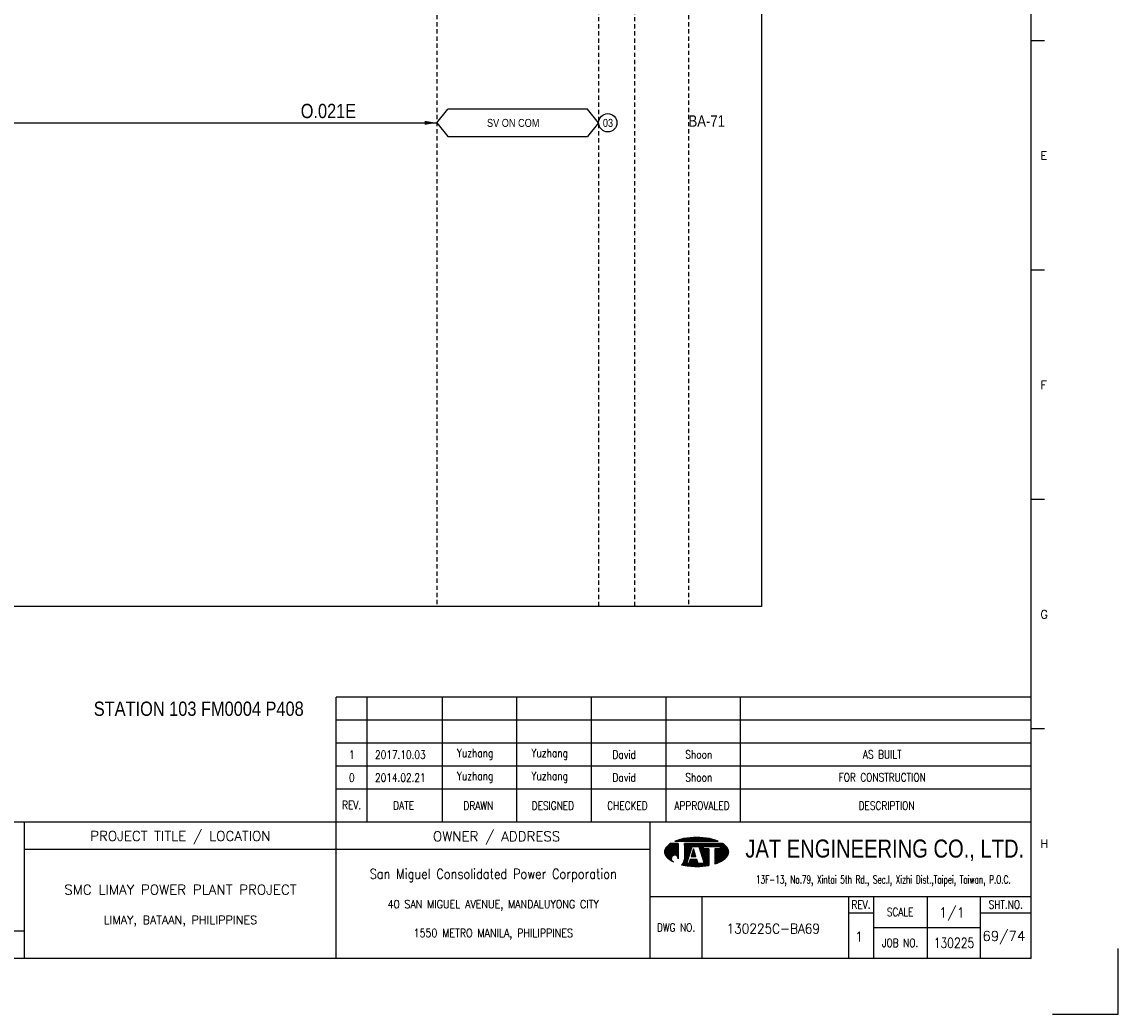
# Model space of a CAD drawing. Extents: x 3010 to 3976, y -172 to 511.
# Tile 3 of 4: x 3592 to 3976, y -172 to 176. Entities that reach past the tile are written whole.
import ezdxf
from ezdxf.enums import TextEntityAlignment as Align

# ---------------------------------------------------------------- set-up
doc = ezdxf.new("R2010")
doc.units = 0
doc.header["$MEASUREMENT"] = 0
doc.linetypes.add('HIDDEN', pattern=[4, 1.5, -1, 1.5])
doc.layers.get('0').update_dxf_attribs({"linetype": 'CONTINUOUS'})
doc.layers.get('Defpoints').update_dxf_attribs({"linetype": 'CONTINUOUS'})
for name, color, linetype in [('B_DIM', 7, 'CONTINUOUS'), ('CON', 4, 'CONTINUOUS'), ('DCS', 7, 'CONTINUOUS'), ('HID', 2, 'HIDDEN'), ('T', 2, 'CONTINUOUS'), ('TEXT', 7, 'CONTINUOUS'), ('圖框CON', 4, 'CONTINUOUS'), ('框線', 6, 'CONTINUOUS')]:
    doc.layers.add(name, color=color, linetype=linetype)
doc.styles.add('AEH', font='simplex', dxfattribs={"width": 0.8, "bigfont": 'ae'})
doc.styles.add('DAYUKP', font='complex', dxfattribs={"bigfont": 'DAYUKP.SHX'})
doc.styles.add('E2', font='simplex.shx', dxfattribs={"height": 2})
doc.styles.add('E3', font='simplex.shx', dxfattribs={"height": 3})
doc.styles.add('ROMANS', font='romans', dxfattribs={"width": 0.8})
doc.styles.add('style3', font='ARIALN.TTF')
doc.styles.add('WMF-Arial0', font='arial.ttf')

# ---------------------------------------------------------------- blocks, each defined once
blk = doc.blocks.new('LEADER')
at = {"layer": 'CON'}
blk.add_solid([(0.85, -0.57), (0.85, -1.57), (3.85, -1.07)], dxfattribs=at)
blk = doc.blocks.new('1880-TITLE_BLK')
at = {"layer": 'TEXT', "color": 2, "linetype": 'Continuous', "style": 'E3'}
for tag, p in [('SCALE', (790.95, 31.17)), ('DWG_NO', (736.41, 26.44)), ('REV', (762.59, 23.97)), ('SHT_NO', (806.74, 23.97))]:
    blk.add_attdef(tag, text='', height=3, dxfattribs=at).set_placement(p, align=Align.MIDDLE)
at = {"layer": 'TEXT', "linetype": 'Continuous', "style": 'E2', "width": 0.6}
for tag, p in [('REV_DATE', (418.65, 19.76)), ('APPR_DATE', (492.93, 19.76))]:
    blk.add_attdef(tag, text='', height=2, dxfattribs=at).set_placement(p, align=Align.MIDDLE_LEFT)
blk = doc.blocks.new('1')
at = {"layer": 'B_DIM'}
for p, q in [((2181.53, 118.11), (1938.08, 118.11)), ((1938.08, 74.29), (1938.08, 118.11)), ((1948.92, 74.29), (1948.92, 118.11)), ((1975.28, 74.29), (1975.28, 118.11)), ((2001.39, 74.29), (2001.39, 118.11)), ((2027.5, 74.29), (2027.5, 118.11)), ((2053.62, 74.29), (2053.62, 118.11)), ((2079.73, 74.29), (2079.73, 118.11)), ((2181.53, 110.07), (1938.08, 110.07)), ((1938.08, 77.93), (1938.08, 104.33)), ((2181.53, 102.03), (1938.08, 102.03)), ((2181.53, 93.99), (1938.08, 93.99)), ((2181.53, 85.95), (1938.08, 85.95))]:
    blk.add_line(p, q, dxfattribs=at)
at = {"layer": 'Defpoints'}
blk.add_lwpolyline([(2189, 7.08), (2211.97, 7.08), (2211.97, 30.05)], dxfattribs=at)
at = {"layer": 'T', "color": 0, "lineweight": -3}
for p, q in [((2053.09, 63.82), (2056.14, 66.87)), ((2053.09, 64.04), (2055.92, 66.87)), ((2053.11, 63.62), (2056.36, 66.87)), ((2053.12, 64.29), (2055.7, 66.87)), ((2053.14, 63.43), (2056.58, 66.87)), ((2053.18, 63.25), (2056.8, 66.87)), ((2053.18, 64.57), (2055.47, 66.87)), ((2053.24, 63.08), (2057.03, 66.87)), ((2053.29, 64.91), (2055.25, 66.87)), ((2053.3, 62.92), (2057.25, 66.87)), ((2053.37, 62.77), (2057.47, 66.87)), ((2053.45, 62.63), (2057.69, 66.87)), ((2053.54, 62.5), (2057.91, 66.86)), ((2053.61, 65.45), (2054.47, 66.31)), ((2053.64, 62.37), (2057.91, 66.64)), ((2053.74, 62.25), (2057.91, 66.42)), ((2053.84, 62.14), (2057.91, 66.2)), ((2053.95, 62.02), (2057.91, 65.98)), ((2054.07, 61.91), (2057.91, 65.75)), ((2054.18, 61.8), (2057.91, 65.53)), ((2054.29, 61.7), (2057.91, 65.31)), ((2056.94, 67.67), (2057.09, 67.82)), ((2057.16, 67.67), (2057.44, 67.95)), ((2057.39, 67.67), (2057.78, 68.07)), ((2057.61, 67.67), (2058.11, 68.18)), ((2057.83, 67.67), (2058.43, 68.27)), ((2058.05, 67.67), (2058.73, 68.35)), ((2058.27, 67.67), (2059.03, 68.43)), ((2058.49, 67.67), (2059.32, 68.49)), ((2058.72, 67.67), (2059.6, 68.55)), ((2058.94, 67.67), (2059.87, 68.6)), ((2059.16, 67.67), (2060.14, 68.65)), ((2059.38, 67.67), (2060.41, 68.7)), ((2059.6, 67.67), (2060.67, 68.74)), ((2059.82, 67.67), (2060.93, 68.77)), ((2060.05, 67.67), (2061.18, 68.81)), ((2060.05, 63.24), (2063.68, 66.87)), ((2060.05, 63.46), (2063.46, 66.87)), ((2060.05, 63.68), (2063.23, 66.87)), ((2060.05, 63.9), (2063.01, 66.87)), ((2060.05, 64.13), (2062.79, 66.87)), ((2060.05, 64.35), (2062.57, 66.87)), ((2060.05, 64.57), (2062.35, 66.87)), ((2060.05, 64.79), (2062.13, 66.87)), ((2060.05, 65.01), (2061.9, 66.87)), ((2060.05, 65.23), (2061.68, 66.87)), ((2060.05, 65.46), (2061.46, 66.87)), ((2060.05, 66.12), (2060.79, 66.87)), ((2060.05, 66.34), (2060.57, 66.87)), ((2060.05, 66.56), (2060.35, 66.87)), ((2060.05, 66.79), (2060.13, 66.87)), ((2060.05, 65.68), (2061.24, 66.87)), ((2060.05, 65.9), (2061.02, 66.87)), ((2060.05, 63.02), (2062.67, 65.64)), ((2060.05, 62.8), (2062.57, 65.32)), ((2060.27, 67.67), (2061.44, 68.84)), ((2060.49, 67.67), (2061.69, 68.87)), ((2060.71, 67.67), (2061.93, 68.89)), ((2060.93, 67.67), (2062.18, 68.91)), ((2061.15, 67.67), (2062.42, 68.93)), ((2061.38, 67.67), (2062.66, 68.95)), ((2061.6, 67.67), (2062.89, 68.97)), ((2061.82, 67.67), (2063.13, 68.98)), ((2062.04, 67.67), (2063.36, 68.99)), ((2062.26, 67.67), (2063.59, 69)), ((2062.48, 67.67), (2063.82, 69)), ((2062.71, 67.67), (2064.04, 69.01)), ((2062.83, 65.8), (2063.9, 66.87)), ((2062.93, 67.67), (2064.27, 69.01)), ((2063.05, 65.8), (2064.12, 66.87)), ((2063.15, 67.67), (2064.49, 69.01)), ((2063.27, 65.8), (2064.34, 66.87)), ((2063.37, 67.67), (2064.71, 69.01)), ((2063.49, 65.8), (2064.56, 66.87)), ((2063.59, 67.67), (2064.92, 69)), ((2063.72, 65.8), (2064.79, 66.87)), ((2063.81, 67.67), (2065.14, 69)), ((2063.94, 65.8), (2065.01, 66.87)), ((2064.04, 67.67), (2065.35, 68.99)), ((2064.16, 65.8), (2065.23, 66.87)), ((2064.26, 67.67), (2065.56, 68.98)), ((2064.38, 65.8), (2065.45, 66.87)), ((2064.48, 67.67), (2065.78, 68.97)), ((2064.6, 65.8), (2065.67, 66.87)), ((2064.7, 67.67), (2065.98, 68.95)), ((2064.82, 65.8), (2065.89, 66.87)), ((2064.92, 67.67), (2066.19, 68.94)), ((2065.05, 65.8), (2066.12, 66.87)), ((2065.14, 67.67), (2066.4, 68.92)), ((2065.16, 65.69), (2066.34, 66.87)), ((2065.22, 65.53), (2066.56, 66.87)), ((2065.27, 65.36), (2066.78, 66.87)), ((2065.32, 65.19), (2067, 66.87)), ((2065.37, 67.67), (2066.6, 68.9)), ((2065.38, 65.02), (2067.22, 66.87)), ((2065.43, 64.85), (2067.45, 66.87)), ((2065.48, 64.69), (2067.67, 66.87)), ((2065.54, 64.52), (2066.74, 65.71)), ((2065.59, 67.67), (2066.8, 68.88)), ((2065.59, 64.35), (2066.74, 65.49)), ((2065.81, 67.67), (2067, 68.86)), ((2066.03, 67.67), (2067.2, 68.84)), ((2066.25, 67.67), (2067.4, 68.82)), ((2066.47, 67.67), (2067.6, 68.79)), ((2066.7, 67.67), (2067.79, 68.77)), ((2066.82, 65.8), (2067.89, 66.87)), ((2066.92, 67.67), (2067.98, 68.74)), ((2067.04, 65.8), (2068.11, 66.87)), ((2067.14, 67.67), (2068.18, 68.71)), ((2067.26, 65.8), (2068.33, 66.87)), ((2067.36, 67.67), (2068.37, 68.68)), ((2067.48, 65.8), (2068.55, 66.87)), ((2067.58, 67.67), (2068.56, 68.64)), ((2067.71, 65.8), (2068.78, 66.87)), ((2067.81, 67.67), (2068.75, 68.61)), ((2067.93, 65.8), (2069, 66.87)), ((2068.03, 67.67), (2068.93, 68.58)), ((2068.15, 65.8), (2069.22, 66.87)), ((2068.25, 67.67), (2069.12, 68.54)), ((2068.37, 65.8), (2069.44, 66.87)), ((2068.47, 67.67), (2069.3, 68.5)), ((2068.59, 65.8), (2069.66, 66.87)), ((2068.69, 67.67), (2069.48, 68.46)), ((2068.81, 65.8), (2069.88, 66.87)), ((2068.91, 67.67), (2069.66, 68.42)), ((2069.04, 65.8), (2070.11, 66.87)), ((2069.14, 67.67), (2069.84, 68.37)), ((2069.26, 65.8), (2070.33, 66.87)), ((2069.36, 67.67), (2070.01, 68.33)), ((2069.48, 65.8), (2070.55, 66.87)), ((2069.58, 67.67), (2070.19, 68.28)), ((2069.7, 65.8), (2070.77, 66.87)), ((2069.8, 67.67), (2070.36, 68.23)), ((2069.92, 65.8), (2070.99, 66.87)), ((2070.02, 67.67), (2070.53, 68.18)), ((2070.14, 65.8), (2071.21, 66.87)), ((2070.24, 67.67), (2070.7, 68.13)), ((2070.37, 65.8), (2071.44, 66.87)), ((2070.47, 67.67), (2070.87, 68.07)), ((2070.59, 65.8), (2071.66, 66.87)), ((2070.69, 67.67), (2071.03, 68.02)), ((2070.75, 63.08), (2074.07, 66.4)), ((2070.75, 62.86), (2074.19, 66.3)), ((2070.75, 62.63), (2074.31, 66.2)), ((2070.75, 62.41), (2074.43, 66.09)), ((2070.75, 62.19), (2074.54, 65.98)), ((2070.75, 61.97), (2074.66, 65.87)), ((2070.75, 61.75), (2074.77, 65.76)), ((2070.75, 61.53), (2074.87, 65.65)), ((2070.75, 61.3), (2074.98, 65.53)), ((2070.75, 61.08), (2075.08, 65.41)), ((2070.81, 65.8), (2071.88, 66.87)), ((2070.91, 67.67), (2071.2, 67.96)), ((2071.03, 65.8), (2072.1, 66.87)), ((2071.13, 67.67), (2071.36, 67.9)), ((2071.25, 65.8), (2072.32, 66.87)), ((2071.35, 67.67), (2071.52, 67.84)), ((2071.47, 65.8), (2072.54, 66.87)), ((2071.57, 67.67), (2071.68, 67.77)), ((2071.7, 65.8), (2072.77, 66.87)), ((2071.8, 67.67), (2071.83, 67.71)), ((2071.92, 65.8), (2072.99, 66.87)), ((2072.14, 65.8), (2073.21, 66.87)), ((2072.36, 65.8), (2073.43, 66.87)), ((2072.58, 65.8), (2073.57, 66.78)), ((2072.62, 65.62), (2073.7, 66.69)), ((2072.62, 65.39), (2073.83, 66.6)), ((2072.62, 65.17), (2073.95, 66.5)), ((2054.41, 61.59), (2057.91, 65.09)), ((2054.53, 61.49), (2057.91, 64.87)), ((2054.65, 61.39), (2057.91, 64.65)), ((2054.78, 61.29), (2055.59, 62.11)), ((2054.9, 61.2), (2055.48, 61.77)), ((2055.03, 61.11), (2055.46, 61.53)), ((2056.12, 62.63), (2057.91, 64.42)), ((2056.46, 62.75), (2057.91, 64.2)), ((2056.7, 62.77), (2057.91, 63.98)), ((2056.9, 62.75), (2057.91, 63.76)), ((2057.08, 62.71), (2057.91, 63.54)), ((2057.23, 62.64), (2057.91, 63.32)), ((2057.37, 62.56), (2057.91, 63.09)), ((2057.5, 62.46), (2057.91, 62.87)), ((2057.61, 62.35), (2057.91, 62.65)), ((2057.7, 62.23), (2057.91, 62.43)), ((2057.79, 62.09), (2057.91, 62.21)), ((2057.85, 61.93), (2057.91, 61.99)), ((2057.89, 61.75), (2057.91, 61.76)), ((2057.91, 61.54), (2057.91, 61.55)), ((2059.09, 59.4), (2061.43, 61.74)), ((2059.86, 60.39), (2061.54, 62.07)), ((2059.98, 60.73), (2061.64, 62.39)), ((2060.03, 61), (2061.74, 62.72)), ((2060.05, 62.57), (2062.47, 64.99)), ((2060.05, 62.35), (2062.36, 64.67)), ((2060.05, 62.13), (2062.26, 64.34)), ((2060.05, 61.91), (2062.16, 64.02)), ((2060.05, 61.69), (2062.05, 63.69)), ((2060.05, 61.46), (2061.95, 63.37)), ((2062.45, 62.32), (2063.71, 63.57)), ((2062.5, 62.58), (2063.65, 63.74)), ((2062.6, 62.91), (2063.6, 63.91)), ((2062.68, 62.32), (2063.76, 63.4)), ((2062.7, 63.23), (2063.55, 64.08)), ((2062.8, 63.56), (2063.49, 64.25)), ((2062.9, 62.32), (2063.81, 63.24)), ((2062.91, 63.88), (2063.44, 64.42)), ((2063.01, 64.2), (2063.39, 64.58)), ((2063.11, 64.53), (2063.33, 64.75)), ((2063.12, 62.32), (2063.87, 63.07)), ((2063.21, 64.85), (2063.28, 64.92)), ((2063.34, 62.32), (2063.92, 62.9)), ((2063.56, 62.32), (2063.97, 62.73)), ((2063.78, 62.32), (2064.03, 62.56)), ((2064.01, 62.32), (2064.08, 62.39)), ((2065.65, 64.18), (2066.74, 65.27)), ((2065.7, 64.01), (2066.74, 65.05)), ((2065.75, 63.84), (2066.9, 65)), ((2065.81, 63.68), (2067.12, 65)), ((2065.86, 63.51), (2067.35, 65)), ((2065.91, 63.34), (2067.57, 65)), ((2065.97, 63.17), (2067.79, 65)), ((2066.02, 63), (2068.01, 65)), ((2066.07, 62.84), (2068.23, 65)), ((2066.13, 62.67), (2068.46, 65)), ((2066.18, 62.5), (2068.61, 64.93)), ((2066.23, 62.33), (2068.61, 64.71)), ((2066.29, 62.16), (2068.61, 64.48)), ((2066.34, 61.99), (2068.61, 64.26)), ((2066.39, 61.83), (2068.61, 64.04)), ((2066.45, 61.66), (2068.61, 63.82)), ((2066.5, 61.49), (2068.61, 63.6)), ((2066.56, 61.32), (2068.61, 63.38)), ((2066.61, 61.15), (2068.61, 63.15)), ((2066.66, 60.99), (2068.61, 62.93)), ((2066.72, 60.82), (2068.61, 62.71)), ((2066.77, 60.65), (2068.61, 62.49)), ((2066.82, 60.48), (2068.61, 62.27)), ((2066.88, 60.31), (2068.61, 62.05)), ((2066.93, 60.14), (2068.61, 61.82)), ((2066.98, 59.98), (2068.61, 61.6)), ((2070.75, 60.86), (2075.17, 65.28)), ((2070.75, 60.64), (2075.25, 65.14)), ((2070.75, 63.96), (2071.78, 65)), ((2070.75, 63.74), (2072, 65)), ((2070.75, 63.52), (2072.22, 65)), ((2070.75, 63.3), (2072.45, 65)), ((2070.75, 64.41), (2071.34, 65)), ((2070.75, 64.19), (2071.56, 65)), ((2070.75, 64.85), (2070.89, 65)), ((2070.75, 64.63), (2071.12, 65)), ((2070.75, 60.42), (2075.33, 64.99)), ((2070.75, 60.2), (2075.39, 64.84)), ((2070.75, 59.97), (2075.45, 64.67)), ((2070.75, 59.75), (2075.5, 64.5)), ((2071.07, 59.85), (2075.53, 64.32)), ((2071.42, 59.97), (2075.56, 64.12)), ((2071.78, 60.12), (2075.57, 63.9)), ((2072.17, 60.28), (2075.55, 63.67)), ((2072.59, 60.48), (2075.51, 63.4)), ((2073.08, 60.75), (2075.42, 63.1)), ((2073.74, 61.19), (2075.24, 62.69)), ((2055.16, 61.01), (2055.47, 61.33)), ((2055.3, 60.93), (2055.52, 61.15)), ((2055.43, 60.84), (2055.59, 60.99)), ((2055.57, 60.76), (2055.67, 60.85)), ((2055.71, 60.67), (2055.76, 60.73)), ((2055.85, 60.59), (2055.88, 60.62)), ((2056, 60.52), (2056, 60.52)), ((2056.14, 60.44), (2056.14, 60.44)), ((2059.28, 59.36), (2061.33, 61.42)), ((2059.46, 59.32), (2061.23, 61.09)), ((2059.64, 59.29), (2061.12, 60.77)), ((2059.83, 59.25), (2061.02, 60.44)), ((2060.02, 59.22), (2060.92, 60.12)), ((2060.05, 61.24), (2060.05, 61.24)), ((2060.21, 59.19), (2060.93, 59.91)), ((2060.4, 59.16), (2061.15, 59.91)), ((2060.59, 59.13), (2061.38, 59.91)), ((2060.78, 59.1), (2061.6, 59.91)), ((2060.98, 59.07), (2063.16, 61.25)), ((2061.17, 59.04), (2063.38, 61.25)), ((2061.37, 59.02), (2063.6, 61.25)), ((2061.57, 59), (2063.82, 61.25)), ((2061.68, 59.99), (2062.94, 61.25)), ((2061.77, 58.97), (2064.04, 61.25)), ((2061.78, 60.32), (2062.71, 61.25)), ((2061.88, 60.64), (2062.49, 61.25)), ((2061.97, 58.95), (2064.27, 61.25)), ((2061.99, 60.96), (2062.27, 61.25)), ((2062.17, 58.94), (2064.45, 61.21)), ((2062.38, 58.92), (2064.51, 61.05)), ((2062.58, 58.9), (2064.56, 60.88)), ((2062.79, 58.89), (2064.61, 60.71)), ((2063, 58.88), (2064.67, 60.54)), ((2063.21, 58.87), (2064.72, 60.37)), ((2063.43, 58.86), (2064.77, 60.2)), ((2063.64, 58.85), (2064.82, 60.03)), ((2063.86, 58.85), (2064.92, 59.91)), ((2064.08, 58.84), (2065.15, 59.91)), ((2064.3, 58.84), (2065.37, 59.91)), ((2064.52, 58.84), (2065.59, 59.91)), ((2064.74, 58.85), (2065.81, 59.91)), ((2064.97, 58.85), (2066.03, 59.91)), ((2065.2, 58.86), (2066.25, 59.91)), ((2065.43, 58.87), (2066.48, 59.91)), ((2065.66, 58.88), (2066.7, 59.91)), ((2065.9, 58.89), (2066.92, 59.91)), ((2066.14, 58.91), (2068.61, 61.38)), ((2066.38, 58.93), (2068.61, 61.16)), ((2066.62, 58.95), (2068.61, 60.94)), ((2066.87, 58.97), (2068.61, 60.72)), ((2067.11, 59), (2068.61, 60.49)), ((2067.37, 59.03), (2068.61, 60.27)), ((2067.62, 59.06), (2068.61, 60.05)), ((2067.88, 59.1), (2068.61, 59.83)), ((2068.14, 59.14), (2068.61, 59.61)), ((2068.4, 59.18), (2068.61, 59.38))]:
    blk.add_line(p, q, dxfattribs=at)
at = {"layer": 'T', "lineweight": -3}
for p, q in [((2057.91, 66.87), (2055.21, 66.87)), ((2056.73, 67.67), (2071.93, 67.67)), ((2057.91, 66.87), (2057.91, 61.52)), ((2073.45, 66.87), (2060.05, 66.87)), ((2060.05, 66.33), (2060.05, 66.87)), ((2060.05, 66.87), (2060.05, 61.23)), ((2060.85, 59.91), (2062.72, 65.8)), ((2062.72, 65.8), (2065.13, 65.8)), ((2063.79, 65.8), (2065.13, 65.8)), ((2065.13, 65.8), (2067, 59.91)), ((2066.74, 65.8), (2072.62, 65.8)), ((2066.74, 65), (2066.74, 65.8)), ((2072.62, 65.8), (2072.62, 65)), ((2061.8, 63.05), (2060.05, 61.24)), ((2063.26, 65), (2062.41, 62.32)), ((2062.41, 62.32), (2064.1, 62.32)), ((2064.1, 62.32), (2063.26, 65)), ((2068.61, 65), (2066.74, 65)), ((2068.61, 65), (2068.61, 59.21)), ((2072.62, 65), (2070.75, 65)), ((2070.75, 65), (2070.75, 59.74)), ((2061.65, 59.91), (2060.85, 59.91)), ((2062.08, 61.25), (2061.65, 59.91)), ((2064.44, 61.25), (2062.08, 61.25)), ((2064.86, 59.91), (2064.44, 61.25)), ((2067, 59.91), (2064.86, 59.91))]:
    blk.add_line(p, q, dxfattribs=at)
for centre, major_axis, start_param, end_param in [((2055.58, 63.92), (1.76, 1.76), 1.614811, 2.356194), ((2059.72, 60.14), (-5.73, 5.73), 6.088179, 6.3272), ((2062.5, 54), (-10.49, 10.49), 5.683021, 5.897183), ((2064.33, 44.23), (-17.52, 17.52), 5.497787, 5.683021), ((2064.33, 44.23), (17.52, 17.52), 0.600164, 0.785398), ((2066.16, 54), (10.49, 10.49), 0.386002, 0.600164), ((2068.93, 60.14), (-5.73, 5.73), 4.668374, 4.907395), ((2073.07, 63.92), (-1.76, 1.76), 3.926991, 4.668374), ((2055.58, 63.92), (-1.76, 1.76), 0.785398, 1.526782), ((2059.72, 67.71), (5.73, 5.73), 3.097578, 3.478972), ((2056.68, 61.54), (-0.868, 0.868), 3.906164, 8.245601), ((2068.93, 67.71), (-5.73, 5.73), 2.781027, 3.185607), ((2073.07, 63.92), (1.76, 1.76), 4.756403, 5.497787), ((2057.88, 61.28), (1.53, 1.53), 4.470635, 5.546585), ((2064.33, 83.62), (17.52, 17.52), 3.710226, 3.926991), ((2064.33, 83.62), (17.52, 17.52), 3.926991, 4.100643), ((2066.16, 73.85), (-10.49, 10.49), 2.670765, 2.781027)]:
    blk.add_ellipse(centre, major_axis=major_axis, ratio=1, start_param=start_param, end_param=end_param, dxfattribs=at)
at = {"layer": '圖框CON'}
for p, q in [((2186.14, 348.2), (2181.53, 348.2)), ((2186.14, 267.8), (2181.53, 267.8)), ((2186.14, 187.4), (2181.53, 187.4)), ((2186.14, 107), (2181.53, 107)), ((2048.1, 48.3), (2181.53, 48.3)), ((2066.14, 48.3), (2066.14, 26.6)), ((2117.55, 48.3), (2117.55, 26.6)), ((2126.28, 48.3), (2126.28, 26.6)), ((2145.25, 26.6), (2145.25, 48.3)), ((2163.72, 26.6), (2163.72, 48.3)), ((2117.55, 42.62), (2126.28, 42.62)), ((2163.72, 42.62), (2181.53, 42.62)), ((2126.28, 37.45), (2163.72, 37.45))]:
    blk.add_line(p, q, dxfattribs=at)
for points in [[(1828.89, 26.6), (1828.89, 74.29)], [(1938.08, 26.6), (1938.08, 74.29)], [(2048.1, 26.6), (2048.1, 74.29)], [(2048.1, 64.75), (1828.89, 64.75)], [(1828.89, 36.15), (1802.67, 36.15), (1651.45, 36.15)]]:
    blk.add_lwpolyline(points, dxfattribs=at)
at = {"layer": '框線'}
for p, q in [((2181.53, 26.6), (2181.53, 669.81)), ((2181.53, 74.29), (1308.62, 74.29)), ((2181.53, 26.6), (1308.62, 26.6))]:
    blk.add_line(p, q, dxfattribs=at)
at = {"style": 'DAYUKP'}
for s, p in [('E', (2184.79, 307.99)), ('F', (2184.79, 227.59)), ('G', (2184.79, 147.19)), ('H', (2184.79, 66.79))]:
    blk.add_text(s, height=2.87, dxfattribs=at).set_placement(p, align=Align.MIDDLE_LEFT)
at = {"style": 'WMF-Arial0', "width": 0.8}
blk.add_text('JAT ENGINEERING CO., LTD.', height=6.3172, dxfattribs=at).set_placement((2130.24, 64.55), align=Align.MIDDLE)
at = {"color": 2, "ltscale": 500, "style": 'ROMANS', "width": 0.85}
blk.add_text('San Miguel Consolidated Power Corporation', height=3.4457, dxfattribs=at).set_placement((1993.09, 56.23), align=Align.MIDDLE_CENTER)
at = {"color": 2, "ltscale": 500, "style": 'ROMANS'}
for s, height, p in [('SMC LIMAY POWER PLANT PROJECT', 3.4457, (1883.48, 50.7)), ('LIMAY, BATAAN, PHILIPPINES', 2.8714, (1883.48, 40.08))]:
    blk.add_text(s, height=height, dxfattribs=at).set_placement(p, align=Align.MIDDLE_CENTER)
at = {"color": 4, "ltscale": 500, "style": 'ROMANS', "width": 0.85}
for s, p in [('40 SAN MIGUEL AVENUE, MANDALUYONG CITY', (1993.09, 45.61)), ('1550 METRO MANILA, PHILIPPINES', (1993.09, 35.51))]:
    blk.add_text(s, height=2.8714, dxfattribs=at).set_placement(p, align=Align.MIDDLE_CENTER)
at = {"layer": 'B_DIM', "style": 'AEH', "width": 0.8}
for s, height, p in [('REV.', 2.871, (1943.45, 80.37)), ('DATE', 2.871, (1961.68, 80.21)), ('DRAWN', 2.871, (1987.87, 80.12)), ('DESIGNED', 2.871, (2013.98, 80.12)), ('CHECKED', 2.871, (2040.1, 80.12)), ('APPROVALED', 2.871, (2066.21, 80.12)), ('DESCRIPTION', 2.8714, (2130.87, 80.12))]:
    blk.add_text(s, height=height, dxfattribs=at).set_placement(p, align=Align.MIDDLE)
at = {"layer": 'HID', "ltscale": 500, "style": 'ROMANS'}
for s, p in [('PROJECT TITLE / LOCATION', (1883.48, 69.28)), ('OWNER / ADDRESS', (1994.25, 69.12))]:
    blk.add_text(s, height=3.4457, dxfattribs=at).set_placement(p, align=Align.MIDDLE)
at = {"layer": 'HID', "color": 7, "style": 'ROMANS', "width": 0.8}
for s, p in [('REV.', (2121.92, 45.46)), ('SHT.NO.', (2172.62, 45.46)), ('SCALE', (2135.64, 42.87)), ('DWG NO.', (2057.12, 37.45)), ('JOB NO.', (2135.64, 32.03))]:
    blk.add_text(s, height=2.871, dxfattribs=at).set_placement(p, align=Align.MIDDLE)
at = {"layer": 'T', "color": 2, "ltscale": 500, "style": 'ROMANS', "width": 0.65}
blk.add_text('13F-13, No.79, Xintai 5th Rd., Sec.I, Xizhi Dist.,Taipei, Taiwan, P.O.C.', height=2.8714, dxfattribs=at).set_placement((2129.74, 52.81), align=Align.CENTER)

msp = doc.modelspace()

# ---------------------------------------------------------------- linework, layer by layer
at = {"layer": 'CON', "color": 6}
for p, q in [((3737.37, 140.77), (3741.27, 145.58)), ((3790.17, 145.58), (3741.27, 145.58)), ((3794.07, 140.77), (3790.17, 145.58)), ((3737.37, 140.77), (3741.27, 135.95)), ((3794.07, 140.77), (3790.17, 135.95)), ((3741.27, 135.95), (3790.17, 135.95))]:
    msp.add_line(p, q, dxfattribs=at)
at = {"layer": 'CON'}
msp.add_line((3536.4, 140.77), (3737.37, 140.77), dxfattribs=at)
msp.add_lwpolyline([(3137.12, 471.04), (3851.12, 471.04), (3851.12, -28.76), (3137.12, -28.76)], close=True, dxfattribs=at)
msp.add_circle((3797.29, 140.77), 3.21, dxfattribs=at)
at = {"layer": 'HID'}
for p, q in [((3737.37, 471.04), (3737.37, -28.76)), ((3794.07, 470.34), (3794.07, -28.76)), ((3806.67, 470.34), (3806.67, -28.76)), ((3825.57, 471.04), (3825.57, -28.76))]:
    msp.add_line(p, q, dxfattribs=at)

# ---------------------------------------------------------------- block references
msp.add_blockref('1', (1764.07, -178.69))
at = {"layer": 'CON', "xscale": 1.4, "yscale": 1.4, "zscale": 1.4}
msp.add_blockref('LEADER', (3731.98, 142.26), dxfattribs=at)
at = {"layer": 'TEXT', "color": 0}
ref = msp.add_blockref('1880-TITLE_BLK', (3009.42, -172.03), dxfattribs=dict(at, xscale=1.148576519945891, yscale=1.148576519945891, zscale=1.148576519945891))
ref.add_attrib('DWG_NO', '130225C-BA69', dxfattribs={"color": 2, "linetype": 'Continuous', "height": 3.4457, "style": 'E3', "width": 0.9}).set_placement((3855.25, -141.65), align=Align.MIDDLE)
ref.add_attrib('REV', '1', dxfattribs={"color": 2, "linetype": 'Continuous', "height": 3.45, "style": 'E3'}).set_placement((3885.32, -144.49), align=Align.MIDDLE)
ref.add_attrib('SCALE', '1/1', dxfattribs={"color": 2, "linetype": 'Continuous', "height": 3.446, "style": 'E3'}).set_placement((3917.88, -136.23), align=Align.MIDDLE)
ref.add_attrib('SHT_NO', '69/74', dxfattribs={"color": 2, "linetype": 'Continuous', "height": 3.446, "style": 'E3'}).set_placement((3936.03, -144.49), align=Align.MIDDLE)

# ---------------------------------------------------------------- texts
at = {"layer": 'CON', "style": 'style3'}
for s, p in [('SV ON COM', (3754.97, 138.49)), ('03', (3795.57, 138.49))]:
    msp.add_text(s, height=2.8, dxfattribs=at).set_placement(p, align=Align.BOTTOM_LEFT)
msp.add_text('BA-71', height=4, dxfattribs=at).set_placement((3825.57, 139.39))
at = {"layer": 'DCS', "linetype": 'ByBlock', "style": 'style3'}
for s, p in [('O.021E', (3689.71, 142.41)), ('STATION 103 FM0004 P408', (3617.22, -67.08))]:
    msp.add_text(s, height=5, dxfattribs=at).set_placement(p)
at = {"layer": 'T', "style": 'AEH', "width": 0.8}
for s, height, p in [('1', 2.87, (3707.6, -80.71)), ('2017.10.03', 2.871, (3724.61, -80.68)), ('Yuzhang', 2.871, (3750.81, -80.59)), ('Yuzhang', 2.871, (3776.92, -80.59)), ('David', 2.871, (3803.03, -80.59)), ('Shoon', 2.871, (3829.15, -80.59)), ('AS BUILT', 2.871, (3893.42, -80.59)), ('0', 2.87, (3707.6, -88.75)), ('2014.02.21', 2.871, (3724.61, -88.72)), ('Yuzhang', 2.871, (3750.81, -88.63)), ('Yuzhang', 2.871, (3776.92, -88.63)), ('David', 2.871, (3803.03, -88.63)), ('Shoon', 2.871, (3829.15, -88.63)), ('FOR CONSTRUCTION', 2.8714, (3893.42, -88.63))]:
    msp.add_text(s, height=height, dxfattribs=at).set_placement(p, align=Align.MIDDLE)
at = {"layer": 'TEXT', "color": 2, "style": 'E3', "width": 0.8}
msp.add_text('130225', height=3.446, dxfattribs=at).set_placement((3918.55, -146.66), align=Align.MIDDLE_CENTER)

doc.saveas('drawing.dxf')
